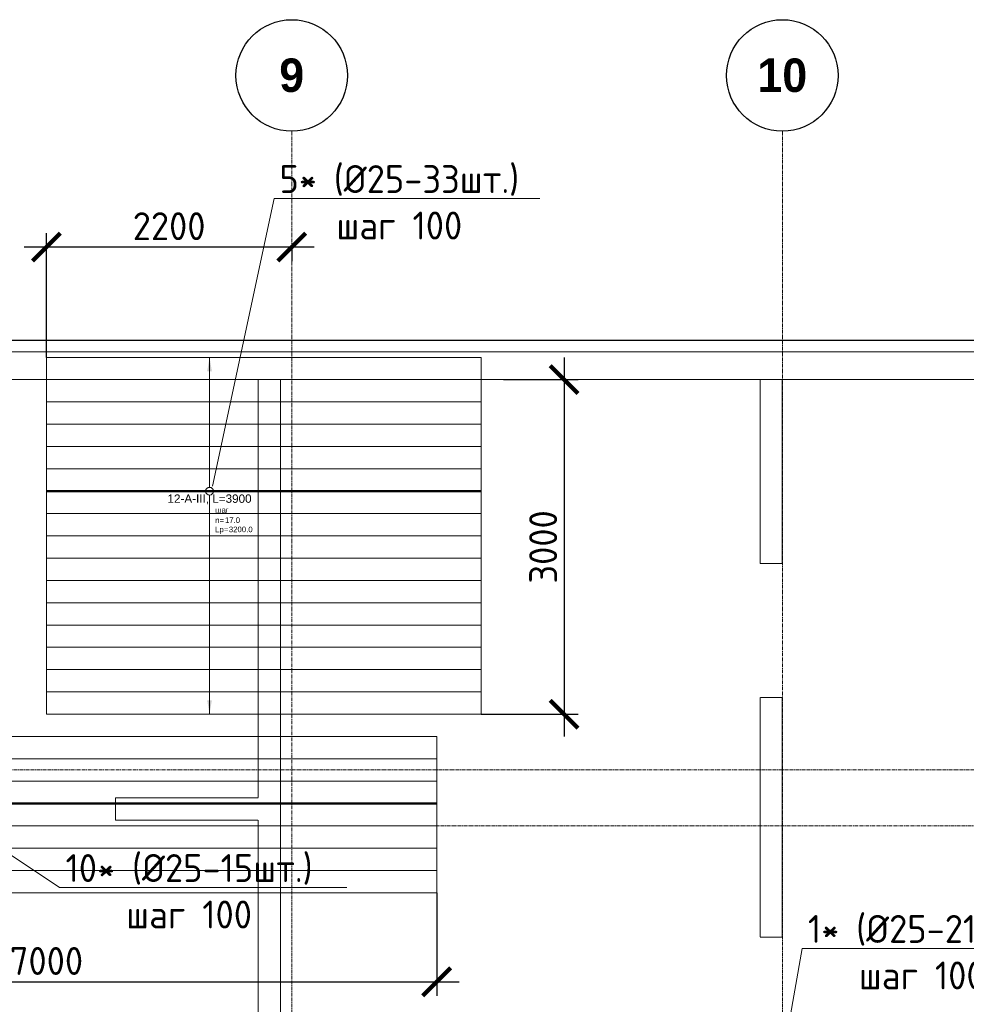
# Model space of a CAD drawing. Header units: millimetres. Extents: x -56135 to 1694203, y -446411 to -23139.
# Tile 102 of 256: x 598430 to 606919, y -111900 to -103072. Entities that reach past the tile are written whole.
import ezdxf
from ezdxf import colors
from ezdxf.entities.mleader import LeaderData, LeaderLine
from ezdxf.enums import TextEntityAlignment as Align
from ezdxf.math import Vec2, Vec3

# ---------------------------------------------------------------- set-up
doc = ezdxf.new("R2010")
doc.units = ezdxf.units.MM
doc.set_wipeout_variables(frame=1)
for name, pattern in [('01 Штриховая _4 мм_', [6, 3.5, -2.5]), ('______5', [1100, 800, -100, 100, -100]), ('GOST2.303 4', [7, 5, -2, 0]), ('осевая', [50.8, 31.75, -6.35, 6.35, -6.35])]:
    doc.linetypes.add(name, pattern=pattern)
for name, color, linetype, lineweight in [('0 Фундамент', 5, 'Continuous', 30), ('АрмСтер', 2, 'Continuous', 50), ('контур распр. стерхней', 2, 'GOST2.303 4', 20), ('Оси', 40, '______5', 18), ('подоснова', 151, 'Continuous', 5), ('РАЗМЕРЫ', 1, 'Continuous', 9), ('СТЕНЫ', 3, 'Continuous', 30)]:
    doc.layers.add(name, color=color, linetype=linetype, lineweight=lineweight)
doc.layers.add('АрмСтер_атрибуты', color=2, linetype='Continuous', lineweight=0, plot=False)
doc.layers.add('АрмСтер_невид', color=8, linetype='Continuous', lineweight=0, plot=False)
doc.styles.add('Century Gothic', font='GOTHIC.TTF')
doc.styles.add('GOST-2.304_Type-B', font='GOST_Common.ttf')
doc.styles.get("Standard").update_dxf_attribs({"font": 'arial.ttf'})
doc.styles.add('Аннотативный', font='arial.ttf')
doc.dimstyles.new('СПДС', dxfattribs={"dimscale": 100, "dimtxt": 2.5, "dimasz": 2.5, "dimexe": 1.25, "dimexo": 0, "dimtad": 1, "dimdec": 0, "dimtxsty": 'GOST-2.304_Type-B', "dimblk": 'ARCHTICK', "dimcen": 2.5, "dimdle": 2, "dimadec": 0, "dimazin": 2, "dimtfac": 0.75, "dimtdec": 0, "dimtmove": 1, "dimatfit": 3, "dimfxl": 1, "dimtolj": 1, "dimarcsym": 1})

# ---------------------------------------------------------------- blocks, each defined once
blk = doc.blocks.new('NSY101')
at = {"color": 0, "linetype": 'ByBlock', "lineweight": -2}
blk.add_circle((0, 0), 50, dxfattribs=at)
blk = doc.blocks.new('оси 2.2-2.3')
at = {"layer": 'Оси', "color": 16, "linetype": 'осевая', "lineweight": 0, "transparency": 33554687}
for p, q in [((501554.9, -104267.9), (501554.9, -134893.5)), ((505954.9, -104267.9), (505954.9, -134893.5)), ((468076.3, -106495.4), (524372.9, -106495.4)), ((468076.3, -109995.4), (524372.9, -109995.4)), ((468653.8, -110495.4), (523696.4, -110495.4))]:
    blk.add_line(p, q, dxfattribs=at)
at = {"layer": 'Оси', "color": 16, "linetype": 'Continuous', "lineweight": 25, "transparency": 33554687, "xscale": 9.999999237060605, "yscale": 9.999999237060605, "zscale": 9.999999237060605}
for p in [(501554.4, -103767.9), (505954.4, -103767.9)]:
    blk.add_blockref('NSY101', p, dxfattribs=at)
at = {"layer": 'Оси', "color": 16, "linetype": 'Continuous', "lineweight": 25, "transparency": 33554687, "char_height": 300, "attachment_point": 5, "style": 'Century Gothic'}
for s, insert, width in [('\\A1;{\\fCentury Gothic|i0|b1;\\H300.000000;\\W1.000000;\\C16;9}\\P', (501554.4, -103767.9), 385), ('\\A1;{\\fCentury Gothic|i0|b1;\\H300.000000;\\W1.000000;\\C16;10}\\P', (505954.4, -103767.9), 620)]:
    blk.add_mtext(s, dxfattribs=dict(at, insert=insert, width=width))
blk = doc.blocks.new('_None')
blk = doc.blocks.new('*U1173')
at = {"layer": 'АрмСтер_невид', "ltscale": 100}
for p, q in [((-1462.5, 1200), (2437.5, 1200)), ((-1462.5, 1000), (2437.5, 1000)), ((-1462.5, 800), (2437.5, 800)), ((-1462.5, 600), (2437.5, 600)), ((-1462.5, 400), (2437.5, 400)), ((-1462.5, 200), (2437.5, 200)), ((-1462.5, -200), (2437.5, -200)), ((-1462.5, -400), (2437.5, -400)), ((-1462.5, -600), (2437.5, -600)), ((-1462.5, -800), (2437.5, -800)), ((-1462.5, -1000), (2437.5, -1000)), ((-1462.5, -1200), (2437.5, -1200)), ((-1462.5, -1400), (2437.5, -1400)), ((-1462.5, -1600), (2437.5, -1600)), ((-1462.5, -1800), (2437.5, -1800)), ((-1462.5, -2000), (2437.5, -2000))]:
    blk.add_line(p, q, dxfattribs=at)
at = {"layer": 'РАЗМЕРЫ'}
for p, q in [((112.5, 1200), (-112.5, 1200)), ((112.5, -2000), (-112.5, -2000))]:
    blk.add_line(p, q, dxfattribs=at)
at = {"layer": 'РАЗМЕРЫ', "ltscale": 15}
blk.add_line((0, -2000), (0, 1200), dxfattribs=at)
at = {"layer": 'РАЗМЕРЫ'}
for points in [[(0, 1200), (20.9, 1074.8), (-20.9, 1074.8)], [(0, -2000), (20.9, -1874.8), (-20.9, -1874.8)]]:
    blk.add_solid(points, dxfattribs=at)
at = {"layer": 'АрмСтер_атрибуты', "color": 215, "ltscale": 15, "style": 'Аннотативный'}
for s, p in [('шаг', (51.4, -194.2)), ('n=', (51.4, -285.1)), ('Lр=', (50.2, -367.8))]:
    blk.add_text(s, height=50, dxfattribs=at).set_placement(p)
at = {"layer": 'АрмСтер_атрибуты', "style": 'Аннотативный', "flags": 8}
blk.add_attdef('ПОЗ', (110, 29.6), '', height=75, dxfattribs=at)
at = {"layer": 'АрмСтер_атрибуты', "color": 215, "style": 'Аннотативный'}
for tag, p, flags in [('ШАГ', (190.9, -194.2), 10), ('КОЛ', (138, -285.1), 8), ('ШИРИНА', (172.9, -367.8), 8)]:
    blk.add_attdef(tag, p, '', height=50, dxfattribs=dict(at, flags=flags))
at = {"layer": 'АрмСтер_атрибуты', "flags": 9}
for tag, p in [('МАССА', (-1033.5, -1010.5)), ('ОБОЗНАЧЕНИЕ', (-1033.5, -1124.4))]:
    blk.add_attdef(tag, p, '', height=75, dxfattribs=at)
at = {"linetype": 'Continuous', "lineweight": 0}
blk.add_wipeout([(35, 0), (28.3, 20.6), (10.8, 33.3), (-10.8, 33.3), (-28.3, 20.6), (-35, 0), (-28.3, -20.6), (-10.8, -33.3), (10.8, -33.3), (28.3, -20.6)], dxfattribs=at)
at = {"color": 0, "linetype": 'ByBlock', "lineweight": -2, "ltscale": 100}
blk.add_line((-1462.5, 0), (2437.5, 0), dxfattribs=at)
at = {"layer": 'АрмСтер_невид', "ltscale": 100}
blk.add_line((-1462.5, 0), (2437.5, 0), dxfattribs=at)
at = {"layer": 'РАЗМЕРЫ'}
blk.add_circle((0, 0), 35, dxfattribs=at)
at = {"layer": 'АрмСтер_атрибуты', "style": 'Аннотативный', "flags": 8}
blk.add_attdef('НАИМЕНОВАНИЕ', text='', height=75, dxfattribs=at).set_placement((0, -29.3), align=Align.TOP_CENTER)
blk = doc.blocks.new('*U1168')
at = {"color": 0, "linetype": 'ByBlock', "lineweight": -2, "ltscale": 100}
blk.add_line((-4844.6, 0), (4555.4, 0), dxfattribs=at)
at = {"layer": 'АрмСтер_невид', "ltscale": 100}
for p, q in [((-4844.6, 600), (4555.4, 600)), ((-4844.6, 400), (4555.4, 400)), ((-4844.6, 200), (4555.4, 200)), ((-4844.6, 0), (4555.4, 0)), ((-4844.6, -200), (4555.4, -200)), ((-4844.6, -400), (4555.4, -400)), ((-4844.6, -600), (4555.4, -600)), ((-4844.6, -800), (4555.4, -800))]:
    blk.add_line(p, q, dxfattribs=at)
at = {"layer": 'АрмСтер_атрибуты', "style": 'Аннотативный', "flags": 8}
blk.add_attdef('ПОЗ', (110, 29.6), '', height=75, dxfattribs=at)
blk.add_attdef('НАИМЕНОВАНИЕ', text='', height=75, dxfattribs=at).set_placement((0, -29.3), align=Align.TOP_CENTER)
at = {"layer": 'АрмСтер_атрибуты', "color": 215, "style": 'Аннотативный'}
for tag, p, flags in [('ШАГ', (190.9, -194.2), 10), ('КОЛ', (138, -285.1), 8), ('ШИРИНА', (172.9, -367.8), 8)]:
    blk.add_attdef(tag, p, '', height=50, dxfattribs=dict(at, flags=flags))
at = {"layer": 'АрмСтер_атрибуты', "flags": 9}
for tag, p in [('МАССА', (-4415.7, -1410.5)), ('ОБОЗНАЧЕНИЕ', (-4415.7, -1524.4))]:
    blk.add_attdef(tag, p, '', height=75, dxfattribs=at)
blk = doc.blocks.new('_ArchTick')
at = {"color": 0, "linetype": 'ByBlock', "const_width": 0.15}
blk.add_lwpolyline([(-0.5, -0.5), (0.5, 0.5)], dxfattribs=at)
blk = doc.blocks.new('*D1390')
at = {"layer": 'DEFPOINTS', "color": 0, "transparency": 16777216}
for p in [(598669.7, -105110.7), (600869.7, -105086.1), (598669.7, -106099.2)]:
    blk.add_point(p, dxfattribs=at)
at = {"layer": 'РАЗМЕРЫ', "color": 0, "lineweight": -2, "transparency": 16777216}
for p, q in [((598669.7, -106099.2), (598669.7, -104985.7)), ((601069.7, -105110.7), (598469.7, -105110.7)), ((600869.7, -105086.1), (600869.7, -105235.7))]:
    blk.add_line(p, q, dxfattribs=at)
at = {"layer": 'РАЗМЕРЫ', "color": 0, "lineweight": -2, "transparency": 16777216, "xscale": 250, "yscale": 250, "zscale": 250, "rotation": 180}
blk.add_blockref('_ArchTick', (598669.7, -105110.7), dxfattribs=at)
at = {"layer": 'РАЗМЕРЫ', "color": 0, "lineweight": -2, "transparency": 16777216, "xscale": 250, "yscale": 250, "zscale": 250}
blk.add_blockref('_ArchTick', (600869.7, -105110.7), dxfattribs=at)
at = {"layer": 'РАЗМЕРЫ', "color": 0, "transparency": 16777216, "insert": (599769.7, -104923.2), "char_height": 250, "attachment_point": 5, "style": 'GOST-2.304_Type-B'}
blk.add_mtext('\\A1;2200', dxfattribs=at)
blk = doc.blocks.new('*D1260')
at = {"layer": 'DEFPOINTS', "color": 0, "transparency": 16777216}
for p in [(602769.7, -106299.2), (602569.7, -109299.2), (603312, -109299.2)]:
    blk.add_point(p, dxfattribs=at)
at = {"layer": 'РАЗМЕРЫ', "color": 0, "lineweight": -2, "transparency": 16777216}
for p, q in [((603312, -106099.2), (603312, -109499.2)), ((602769.7, -106299.2), (603437, -106299.2)), ((602569.7, -109299.2), (603437, -109299.2))]:
    blk.add_line(p, q, dxfattribs=at)
at = {"layer": 'РАЗМЕРЫ', "color": 0, "lineweight": -2, "transparency": 16777216, "xscale": 250, "yscale": 250, "zscale": 250}
for p, rotation in [((603312, -106299.2), 90), ((603312, -109299.2), 270)]:
    blk.add_blockref('_ArchTick', p, dxfattribs=dict(at, rotation=rotation))
at = {"layer": 'РАЗМЕРЫ', "color": 0, "transparency": 16777216, "insert": (603124.5, -107799.2), "char_height": 250, "attachment_point": 5, "rotation": 90, "style": 'GOST-2.304_Type-B'}
blk.add_mtext('\\A1;3000', dxfattribs=at)
blk = doc.blocks.new('*D1392')
at = {"layer": 'DEFPOINTS', "color": 0, "transparency": 16777216}
for p in [(602169.7, -110899.2), (595169.7, -111299.2), (602169.7, -111699.2)]:
    blk.add_point(p, dxfattribs=at)
at = {"layer": 'РАЗМЕРЫ', "color": 0, "lineweight": -2, "transparency": 16777216}
for p, q in [((602169.7, -110899.2), (602169.7, -111824.2)), ((595169.7, -111299.2), (595169.7, -111824.2)), ((594969.7, -111699.2), (602369.7, -111699.2))]:
    blk.add_line(p, q, dxfattribs=at)
at = {"layer": 'РАЗМЕРЫ', "color": 0, "lineweight": -2, "transparency": 16777216, "xscale": 250, "yscale": 250, "zscale": 250, "rotation": 180}
blk.add_blockref('_ArchTick', (595169.7, -111699.2), dxfattribs=at)
at = {"layer": 'РАЗМЕРЫ', "color": 0, "lineweight": -2, "transparency": 16777216, "xscale": 250, "yscale": 250, "zscale": 250}
blk.add_blockref('_ArchTick', (602169.7, -111699.2), dxfattribs=at)
at = {"layer": 'РАЗМЕРЫ', "color": 0, "transparency": 16777216, "insert": (598669.7, -111511.7), "char_height": 250, "attachment_point": 5, "style": 'GOST-2.304_Type-B'}
blk.add_mtext('\\A1;7000', dxfattribs=at)
blk = doc.blocks.new('стены  тп')
at = {"layer": 'СТЕНЫ', "color": 251, "linetype": '01 Штриховая _4 мм_', "lineweight": 0, "true_color": 0x636466}
for p, q in [((589762.3, -316375.7, 3100), (542387.3, -316375.7, 3100)), ((542712.3, -316625.7, 3100), (569512.1, -316625.7, 3100)), ((569512.1, -316625.7, 3100), (569512.1, -320375.7, 3100)), ((569712.1, -316625.7, 3100), (579312.1, -316625.7, 3100)), ((569712.1, -326013.9, 3100), (569712.1, -316625.7, 3100)), ((574012.4, -316625.7, 3100), (574012.4, -318275.7, 3100)), ((574212.3, -318275.7, 3100), (574212.3, -316625.7, 3100)), ((574012.4, -319475.7, 3100), (574012.4, -321625.7, 3100)), ((574212.3, -321625.7, 3100), (574212.3, -319475.7, 3100)), ((568232.3, -320575.7, 3100), (568232.3, -320375.7, 3100)), ((569512.1, -320375.7, 3100), (568232.3, -320375.7, 3100)), ((568232.3, -320575.7, 3100), (569512.1, -320575.7, 3100)), ((569512.1, -320575.7, 3100), (569512.1, -326225.7, 3100)), ((574012.4, -321625.7, 3100), (574212.3, -321625.7, 3100))]:
    blk.add_line(p, q, dxfattribs=at)
at = {"layer": 'СТЕНЫ', "color": 251, "linetype": '01 Штриховая _4 мм_', "lineweight": 0, "true_color": 0x636466, "transparency": 33554687}
for p, q in [((574012.3, -320375.7, 3100), (574012.3, -321625.7, 3100)), ((574212.3, -321625.7, 3100), (574212.3, -320375.7, 3100)), ((574012.3, -321625.7, 3100), (574212.3, -321625.7, 3100))]:
    blk.add_line(p, q, dxfattribs=at)
at = {"layer": 'СТЕНЫ', "color": 251, "linetype": '01 Штриховая _4 мм_', "lineweight": 0, "true_color": 0x636466, "elevation": 3100}
for points in [[(574012.4, -318275.7), (574212.3, -318275.7)], [(574212.3, -319475.7), (574012.4, -319475.7)]]:
    blk.add_lwpolyline(points, dxfattribs=at)

msp = doc.modelspace()

# ---------------------------------------------------------------- linework, layer by layer
at = {"layer": '0 Фундамент'}
msp.add_lwpolyline([(573469.4, -105949.2), (573469.4, -130129.2), (580819.4, -130129.2), (580819.4, -130129.2), (593319.4, -130129.2), (593319.4, -130129.2), (595669.4, -130129.2), (595669.4, -130129.2), (621119.4, -130129.2), (621119.4, -126049.2), (622599.4, -126049.2), (622599.4, -117449.2), (621119.4, -117449.2), (621119.4, -105949.2), (573469.4, -105949.2)], dxfattribs=at)
at = {"layer": 'контур распр. стерхней', "linetype": '01 Штриховая _4 мм_'}
msp.add_lwpolyline([(602569.7, -109299.2), (598669.7, -109299.2), (598669.7, -106099.2), (602569.7, -106099.2)], close=True, dxfattribs=at)

# ---------------------------------------------------------------- block references
at = {"layer": 'РАЗМЕРЫ', "color": 1}
msp.add_blockref('оси 2.2-2.3', (99314.8, 196.2), dxfattribs=at)

# ---------------------------------------------------------------- leaders
at = {"layer": 'подоснова', "color": 6, "ltscale": 0.3}
ml = msp.add_multileader_mtext('Standard', dxfattribs=at)
ml.set_content('1* (%%C25-21шт.)\\Pшаг 100', color=6, style='GOST-2.304_Type-B')
ml.set_leader_properties(color=256, linetype='ByLayer', lineweight=15)
ml.set_arrow_properties(name='NONE')
ml.build(insert=Vec2(0, 0))
ml.multileader.update_dxf_attribs({"text_left_attachment_type": 6, "text_right_attachment_type": 6, "dogleg_length": 0.1, "arrow_head_size": 18})
ctx = ml.context
ctx.base_point, ctx.char_height, ctx.arrow_head_size, ctx.landing_gap_size, ctx.plane_origin = Vec3(605446.3, -111399.5), 250, 18, 20, Vec3(596661.2, -110915.4)
ctx.left_attachment, ctx.right_attachment, ctx.text_align_type = 6, 6, 1
notes = []
notes.append((ctx, [(0, (1, 1, 0), (605446.2, -111399.5), (1, 0), 0.1, [(0, [(605118, -113265.9)], 0, [])])]))
ctx.mtext.insert, ctx.mtext.alignment, ctx.mtext.flow_direction = Vec3(606519.7, -111099.5), 2, 5
for ctx, leaders in notes:
    for number, flags, end, landing, length, lines in leaders:
        leader = LeaderData()
        leader.index, (leader.has_last_leader_line, leader.has_dogleg_vector, leader.attachment_direction) = number, flags
        leader.last_leader_point, leader.dogleg_vector, leader.dogleg_length = Vec3(end), Vec3(landing), length
        for number, points, colour, breaks in lines:
            line = LeaderLine()
            line.index, line.vertices, line.color, line.breaks = number, Vec3.list(points), colors.encode_raw_color(colour), breaks
            leader.lines.append(line)
        ctx.leaders.append(leader)

# ---------------------------------------------------------------- next in the draw order: block references
at = {"layer": 'АрмСтер', "ltscale": 15}
ref = msp.add_blockref('*U1173', (600132.2, -107299.2), dxfattribs=at)
ref.add_attrib('НАИМЕНОВАНИЕ', '12-A-III, L=3900', dxfattribs={"layer": 'АрмСтер_атрибуты', "height": 75, "style": 'Аннотативный', "flags": 8}).set_placement((600132.2, -107328.5), align=Align.TOP_CENTER)
ref.add_attrib('КОЛ', '17.0', (600270.3, -107584.3), dxfattribs={"layer": 'АрмСтер_атрибуты', "color": 215, "height": 50, "style": 'Аннотативный', "flags": 8})
ref.add_attrib('ШИРИНА', '3200.0', (600305.1, -107667), dxfattribs={"layer": 'АрмСтер_атрибуты', "color": 215, "height": 50, "style": 'Аннотативный', "flags": 8})
msp.add_blockref('*U1168', (597614.4, -110099.2), dxfattribs=at)

# ---------------------------------------------------------------- next in the draw order: linework, layer by layer
at = {"layer": 'контур распр. стерхней', "linetype": '01 Штриховая _4 мм_'}
msp.add_lwpolyline([(592769.7, -109499.2), (602169.7, -109499.2), (602169.7, -110899.2), (592769.7, -110899.2)], close=True, dxfattribs=at)

# ---------------------------------------------------------------- next in the draw order: block references
at = {"layer": 'РАЗМЕРЫ'}
msp.add_blockref('стены  тп', (31057, 210326.6, -3100), dxfattribs=at)

# ---------------------------------------------------------------- next in the draw order: dimensions: what is measured, and where the dimension line sits
at = {"layer": 'РАЗМЕРЫ', "color": 1}
for base, p1, p2, picture, middle in [((598669.7, -105110.7), (600869.7, -105086.1), (598669.7, -106099.2), '*D1390', (599769.7, -104923.2)), ((602169.7, -111699.2), (595169.7, -111299.2), (602169.7, -110899.2), '*D1392', (598669.7, -111511.7))]:
    dim = msp.add_linear_dim(base=base, p1=p1, p2=p2, dimstyle='СПДС', dxfattribs=at)
    dim.commit()
    dim.dimension.update_dxf_attribs({"geometry": picture, "text_midpoint": middle})
dim = msp.add_linear_dim(base=(603312, -109299.2), p1=(602769.7, -106299.2), p2=(602569.7, -109299.2), angle=90, dimstyle='СПДС', dxfattribs=at)
dim.commit()
dim.dimension.update_dxf_attribs({"geometry": '*D1260', "text_midpoint": (603124.5, -107799.2)})

# ---------------------------------------------------------------- next in the draw order: leaders
at = {"layer": 'подоснова', "color": 3, "ltscale": 0.3}
ml = msp.add_multileader_mtext('Standard', dxfattribs=at)
ml.set_content('5* (%%C25-33шт.)\\Pшаг 100', color=3, style='GOST-2.304_Type-B')
ml.set_leader_properties(color=256, linetype='ByLayer', lineweight=15)
ml.set_arrow_properties(name='NONE')
ml.build(insert=Vec2(0, 0))
ml.multileader.update_dxf_attribs({"text_left_attachment_type": 6, "text_right_attachment_type": 6, "dogleg_length": 0.1, "arrow_head_size": 18})
ctx = ml.context
ctx.base_point, ctx.char_height, ctx.arrow_head_size, ctx.landing_gap_size, ctx.plane_origin = Vec3(600710.8, -104675.7), 250, 18, 20, Vec3(591700.6, -104905.1)
ctx.left_attachment, ctx.right_attachment, ctx.text_align_type = 6, 6, 1
notes = []
notes.append((ctx, [(0, (1, 1, 0), (600710.7, -104675.7), (1, 0), 0.1, [(0, [(600157.5, -107255.6)], 0, [])])]))
ctx.mtext.insert, ctx.mtext.alignment, ctx.mtext.flow_direction = Vec3(601834.2, -104375.7), 2, 5
at = {"layer": 'подоснова', "color": 6, "ltscale": 0.3}
ml = msp.add_multileader_mtext('Standard', dxfattribs=at)
ml.set_content('10* (%%C25-15шт.)\\Pшаг 100', color=6, style='GOST-2.304_Type-B')
ml.set_leader_properties(color=256, linetype='ByLayer', lineweight=15)
ml.set_arrow_properties(name='NONE')
ml.build(insert=Vec2(0, 0))
ml.multileader.update_dxf_attribs({"text_left_attachment_type": 6, "text_right_attachment_type": 6, "dogleg_length": 0.1, "arrow_head_size": 18})
ctx = ml.context
ctx.base_point, ctx.char_height, ctx.arrow_head_size, ctx.landing_gap_size, ctx.plane_origin = Vec3(598787.8, -110853.3), 250, 18, 20, Vec3(587735.7, -108894.1)
ctx.left_attachment, ctx.right_attachment, ctx.text_align_type = 6, 6, 1
notes.append((ctx, [(0, (1, 1, 0), (598787.7, -110853.3), (1, 0), 0.1, [(0, [(597603.5, -110065.9)], 0, [])])]))
ctx.mtext.insert, ctx.mtext.alignment, ctx.mtext.flow_direction = Vec3(599948.7, -110553.3), 2, 5
for ctx, leaders in notes:
    for number, flags, end, landing, length, lines in leaders:
        leader = LeaderData()
        leader.index, (leader.has_last_leader_line, leader.has_dogleg_vector, leader.attachment_direction) = number, flags
        leader.last_leader_point, leader.dogleg_vector, leader.dogleg_length = Vec3(end), Vec3(landing), length
        for number, points, colour, breaks in lines:
            line = LeaderLine()
            line.index, line.vertices, line.color, line.breaks = number, Vec3.list(points), colors.encode_raw_color(colour), breaks
            leader.lines.append(line)
        ctx.leaders.append(leader)

doc.saveas('drawing.dxf')
